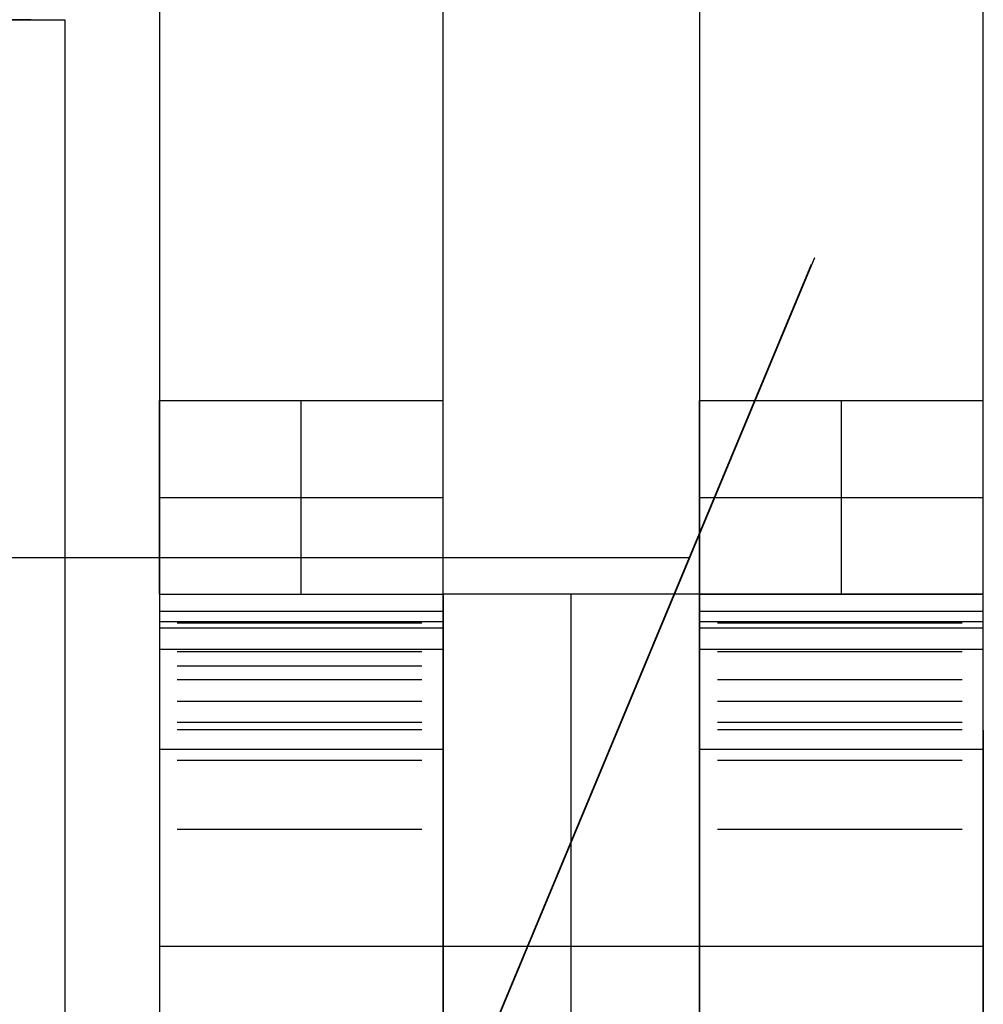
# Model space of a CAD drawing. Header units: millimetres. Extents: x -88 to 88, y -12 to 103.
# Tile 24 of 256: x -62.8 to -60.99, y 4.47 to 6.32. Entities that reach past the tile are written whole.
import ezdxf

# ---------------------------------------------------------------- set-up
doc = ezdxf.new("R2010")
doc.units = ezdxf.units.MM
doc.layers.add('Default', color=7, linetype='Continuous', true_color=0x000000)
doc.layers.add('TOP', color=7, linetype='Continuous', true_color=0xc80000)

msp = doc.modelspace()

# ---------------------------------------------------------------- linework, layer by layer
at = {"layer": 'Default', "color": 254, "true_color": 0xcad1ee, "extrusion": (1, 0, 0)}
for points in [[(11.6783, 0.2116), (5.1033, -2.9631)], [(5.1033, -2.9631), (11.6783, 0.2116)], [(5.1033, -2.9631), (11.6783, 0.2116)], [(11.6783, 0.2116), (5.1033, -2.9631)], [(5.1033, -2.9631), (11.6783, 0.2116)], [(5.1033, -2.9631), (11.6783, 0.2116)], [(4.7957, -2.7229), (11.5261, 0.5268)], [(4.7957, -2.7229), (11.5261, 0.5268)], [(11.5261, 0.5268), (4.7957, -2.7229)], [(4.7957, -2.7229), (11.5261, 0.5268)], [(4.7957, -2.7229), (11.5261, 0.5268)], [(11.5261, 0.5268), (4.7957, -2.7229)], [(5.6024, -2.9), (9.2902, -2.5124)], [(5.6024, -2.9), (9.2902, -2.5124)], [(5.6024, -2.9), (9.2902, -2.5124)], [(5.6024, -2.9), (9.2902, -2.5124)], [(5.6024, -2.9), (9.2902, -2.5124)], [(5.6024, -2.9), (9.2902, -2.5124)], [(6.3184, 6.9854), (6.3184, 7.927)], [(3.0164, 7.1874), (6.3184, 6.9854)], [(5.238, -4.0825), (4.2102, -4.1454)], [(5.238, -3.4717), (5.238, -4.0825)], [(5.238, -3.4717), (5.135, -3.4441)], [(5.238, -2.9383), (5.238, -2.9)], [(5.1743, -2.945), (5.238, -2.9383)], [(5.238, -3.9689), (5.238, -3.5386)], [(5.238, -3.9689), (4.7283, -3.6064)], [(5.1299, -3.4634), (5.238, -3.5386)], [(5.238, -3.9689), (4.7283, -3.6064)], [(5.1299, -3.4634), (5.238, -3.5386)], [(5.135, -3.4441), (5.238, -3.4717)], [(5.1743, -2.945), (5.238, -2.9383)], [(5.238, -2.9383), (5.238, -2.9)], [(5.238, -3.5386), (5.238, -3.9689)], [(4.7283, -3.6064), (5.238, -3.9689)], [(5.238, -3.5386), (5.1299, -3.4634)], [(5.238, -3.8586), (5.238, -3.4717)], [(5.238, -3.4717), (5.135, -3.4441)], [(5.238, -2.9383), (5.238, -2.9)], [(5.1743, -2.945), (5.238, -2.9383)], [(3.9153, -4.1634), (5.238, -4.0825)], [(5.238, -4.0825), (5.238, -3.8586)], [(5.238, -3.4717), (5.238, -3.8586)], [(5.238, -3.4717), (5.135, -3.4441)], [(5.238, -2.9383), (5.238, -2.9)], [(5.1743, -2.945), (5.238, -2.9383)], [(5.238, -3.9689), (5.238, -3.5386)], [(5.238, -3.9689), (4.7283, -3.6064)], [(5.1299, -3.4634), (5.238, -3.5386)], [(5.238, -3.9689), (4.7283, -3.6064)], [(5.1299, -3.4634), (5.238, -3.5386)], [(5.135, -3.4441), (5.238, -3.4717)], [(5.238, -2.9383), (5.238, -2.9)], [(5.1743, -2.945), (5.238, -2.9383)], [(5.238, -3.5386), (5.238, -3.9689)], [(4.7283, -3.6064), (5.238, -3.9689)], [(5.238, -3.5386), (5.1299, -3.4634)], [(4.2102, -4.1454), (5.238, -4.0825)], [(5.238, -4.0825), (5.238, -3.4717)], [(5.238, -3.4717), (5.135, -3.4441)], [(5.238, -2.9383), (5.238, -2.9)], [(5.1743, -2.945), (5.238, -2.9383)], [(5.1033, -2.9631), (5.1109, -2.9601), (5.1186, -2.9573), (5.1264, -2.9548), (5.1342, -2.9525), (5.1421, -2.9505), (5.1501, -2.9487), (5.1581, -2.9472), (5.1662, -2.946), (5.1743, -2.945)], [(5.1033, -2.9631), (5.1109, -2.9601), (5.1186, -2.9573), (5.1264, -2.9548), (5.1342, -2.9525), (5.1421, -2.9505), (5.1501, -2.9487), (5.1581, -2.9472), (5.1662, -2.946), (5.1743, -2.945)], [(4.9969, -3.0144), (4.9907, -3.0216), (4.9847, -3.029), (4.9789, -3.0366), (4.9735, -3.0444), (4.9683, -3.0523), (4.9634, -3.0605), (4.9588, -3.0688), (4.9544, -3.0772), (4.9504, -3.0858), (4.9467, -3.0946), (4.9432, -3.1034), (4.9401, -3.1124), (4.9373, -3.1215), (4.9348, -3.1306), (4.9326, -3.1399), (4.9308, -3.1492), (4.9292, -3.1586), (4.928, -3.168), (4.9271, -3.1775), (4.9266, -3.187), (4.9264, -3.1965), (4.9265, -3.206), (4.9269, -3.2155), (4.9277, -3.2249), (4.9288, -3.2344), (4.9302, -3.2438), (4.9319, -3.2531), (4.934, -3.2624), (4.9364, -3.2716), (4.9391, -3.2807), (4.9421, -3.2897), (4.9454, -3.2986), (4.949, -3.3074), (4.953, -3.316), (4.9572, -3.3246), (4.9617, -3.3329), (4.9665, -3.3411), (4.9716, -3.3491), (4.977, -3.357), (4.9826, -3.3646), (4.9885, -3.3721), (4.9946, -3.3793), (5.001, -3.3864), (5.0076, -3.3932), (5.0145, -3.3997), (5.0216, -3.4061), (5.0289, -3.4122), (5.0364, -3.418), (5.0441, -3.4235), (5.052, -3.4288), (5.0601, -3.4339), (5.0683, -3.4386), (5.0767, -3.443), (5.0853, -3.4472), (5.094, -3.451), (5.1028, -3.4546), (5.1117, -3.4578), (5.1207, -3.4608), (5.1299, -3.4634)], [(5.135, -3.4441), (5.1266, -3.4416), (5.1183, -3.4389), (5.11, -3.436), (5.1019, -3.4327), (5.0939, -3.4291), (5.086, -3.4253), (5.0782, -3.4212), (5.0706, -3.4169), (5.0632, -3.4122), (5.0559, -3.4074), (5.0488, -3.4022), (5.0418, -3.3969), (5.0351, -3.3913), (5.0285, -3.3855), (5.0222, -3.3794), (5.016, -3.3731), (5.0101, -3.3667), (5.0044, -3.36), (4.999, -3.3531), (4.9938, -3.3461), (4.9888, -3.3389), (4.9841, -3.3315), (4.9796, -3.3239), (4.9754, -3.3162), (4.9715, -3.3084), (4.9678, -3.3004), (4.9644, -3.2923), (4.9613, -3.2841), (4.9585, -3.2758), (4.956, -3.2674), (4.9537, -3.259), (4.9518, -3.2504), (4.9501, -3.2418), (4.9488, -3.2331), (4.9477, -3.2244), (4.947, -3.2157), (4.9465, -3.2069), (4.9464, -3.1982)], [(5.1299, -3.4634), (5.1207, -3.4608), (5.1117, -3.4578), (5.1028, -3.4546), (5.094, -3.451), (5.0853, -3.4472), (5.0767, -3.443), (5.0683, -3.4386), (5.0601, -3.4339), (5.052, -3.4288), (5.0441, -3.4235), (5.0364, -3.418), (5.0289, -3.4122), (5.0216, -3.4061), (5.0145, -3.3997), (5.0076, -3.3932), (5.001, -3.3864), (4.9946, -3.3793), (4.9885, -3.3721), (4.9826, -3.3646), (4.977, -3.357), (4.9716, -3.3491), (4.9665, -3.3411), (4.9617, -3.3329), (4.9572, -3.3246), (4.953, -3.316), (4.949, -3.3074), (4.9454, -3.2986), (4.9421, -3.2897), (4.9391, -3.2807), (4.9364, -3.2716), (4.934, -3.2624), (4.9319, -3.2531), (4.9302, -3.2438), (4.9288, -3.2344), (4.9277, -3.2249), (4.9269, -3.2155), (4.9265, -3.206), (4.9264, -3.1965), (4.9266, -3.187), (4.9271, -3.1775), (4.928, -3.168), (4.9292, -3.1586), (4.9308, -3.1492), (4.9326, -3.1399), (4.9348, -3.1306), (4.9373, -3.1215), (4.9401, -3.1124), (4.9432, -3.1034), (4.9467, -3.0946), (4.9504, -3.0858), (4.9544, -3.0772), (4.9588, -3.0688), (4.9634, -3.0605), (4.9683, -3.0523), (4.9735, -3.0444), (4.9789, -3.0366), (4.9847, -3.029), (4.9907, -3.0216), (4.9969, -3.0144)], [(4.9969, -3.0144), (4.9907, -3.0216), (4.9847, -3.029), (4.9789, -3.0366), (4.9735, -3.0444), (4.9683, -3.0523), (4.9634, -3.0605), (4.9588, -3.0688), (4.9544, -3.0772), (4.9504, -3.0858), (4.9467, -3.0946), (4.9432, -3.1034), (4.9401, -3.1124), (4.9373, -3.1215), (4.9348, -3.1306), (4.9326, -3.1399), (4.9308, -3.1492), (4.9292, -3.1586), (4.928, -3.168), (4.9271, -3.1775), (4.9266, -3.187), (4.9264, -3.1965), (4.9265, -3.206), (4.9269, -3.2155), (4.9277, -3.2249), (4.9288, -3.2344), (4.9302, -3.2438), (4.9319, -3.2531), (4.934, -3.2624), (4.9364, -3.2716), (4.9391, -3.2807), (4.9421, -3.2897), (4.9454, -3.2986), (4.949, -3.3074), (4.953, -3.316), (4.9572, -3.3246), (4.9617, -3.3329), (4.9665, -3.3411), (4.9716, -3.3491), (4.977, -3.357), (4.9826, -3.3646), (4.9885, -3.3721), (4.9946, -3.3793), (5.001, -3.3864), (5.0076, -3.3932), (5.0145, -3.3997), (5.0216, -3.4061), (5.0289, -3.4122), (5.0364, -3.418), (5.0441, -3.4235), (5.052, -3.4288), (5.0601, -3.4339), (5.0683, -3.4386), (5.0767, -3.443), (5.0853, -3.4472), (5.094, -3.451), (5.1028, -3.4546), (5.1117, -3.4578), (5.1207, -3.4608), (5.1299, -3.4634)], [(5.135, -3.4441), (5.1266, -3.4416), (5.1183, -3.4389), (5.11, -3.436), (5.1019, -3.4327), (5.0939, -3.4291), (5.086, -3.4253), (5.0782, -3.4212), (5.0706, -3.4169), (5.0632, -3.4122), (5.0559, -3.4074), (5.0488, -3.4022), (5.0418, -3.3969), (5.0351, -3.3913), (5.0285, -3.3855), (5.0222, -3.3794), (5.016, -3.3731), (5.0101, -3.3667), (5.0044, -3.36), (4.999, -3.3531), (4.9938, -3.3461), (4.9888, -3.3389), (4.9841, -3.3315), (4.9796, -3.3239), (4.9754, -3.3162), (4.9715, -3.3084), (4.9678, -3.3004), (4.9644, -3.2923), (4.9613, -3.2841), (4.9585, -3.2758), (4.956, -3.2674), (4.9537, -3.259), (4.9518, -3.2504), (4.9501, -3.2418), (4.9488, -3.2331), (4.9477, -3.2244), (4.947, -3.2157), (4.9465, -3.2069), (4.9464, -3.1982)], [(5.1033, -2.9631), (5.0775, -2.9755)], [(5.1033, -2.9631), (5.0775, -2.9755)], [(5.1033, -2.9631), (5.0775, -2.9755)], [(5.1033, -2.9631), (5.0775, -2.9755)], [(5.0775, -2.9755), (4.9969, -3.0144)], [(4.9969, -3.0144), (5.0775, -2.9755)], [(4.9464, -3.1982), (4.9465, -3.1894), (4.947, -3.1807), (4.9477, -3.172), (4.9488, -3.1633), (4.9501, -3.1547), (4.9518, -3.1461), (4.9537, -3.1376), (4.9559, -3.1291), (4.9584, -3.1207), (4.9612, -3.1124), (4.9643, -3.1043), (4.9677, -3.0962), (4.9713, -3.0882), (4.9752, -3.0804), (4.9794, -3.0727), (4.9838, -3.0652), (4.9885, -3.0578), (4.9935, -3.0506), (4.9987, -3.0436), (5.0041, -3.0367), (5.0098, -3.0301), (5.0156, -3.0236), (5.0217, -3.0173), (5.0281, -3.0113), (5.0346, -3.0055), (5.0413, -2.9999), (5.0482, -2.9945), (5.0553, -2.9894), (5.0625, -2.9845), (5.07, -2.9799), (5.0775, -2.9755)], [(5.0775, -2.9755), (4.9969, -3.0144)], [(5.0775, -2.9755), (4.9969, -3.0144)], [(4.9969, -3.0144), (5.0775, -2.9755)], [(4.9464, -3.1982), (4.9465, -3.1894), (4.947, -3.1807), (4.9477, -3.172), (4.9488, -3.1633), (4.9501, -3.1547), (4.9518, -3.1461), (4.9537, -3.1376), (4.9559, -3.1291), (4.9584, -3.1207), (4.9612, -3.1124), (4.9643, -3.1043), (4.9677, -3.0962), (4.9713, -3.0882), (4.9752, -3.0804), (4.9794, -3.0727), (4.9838, -3.0652), (4.9885, -3.0578), (4.9935, -3.0506), (4.9987, -3.0436), (5.0041, -3.0367), (5.0098, -3.0301), (5.0156, -3.0236), (5.0217, -3.0173), (5.0281, -3.0113), (5.0346, -3.0055), (5.0413, -2.9999), (5.0482, -2.9945), (5.0553, -2.9894), (5.0625, -2.9845), (5.07, -2.9799), (5.0775, -2.9755)], [(5.0775, -2.9755), (4.9969, -3.0144)], [(4.7283, -3.6064), (4.7183, -3.5943), (4.7086, -3.5821), (4.6992, -3.5696), (4.6902, -3.557), (4.6815, -3.5442), (4.6731, -3.5312), (4.665, -3.5181), (4.6573, -3.5048), (4.6499, -3.4914), (4.6429, -3.4778), (4.6362, -3.464), (4.6298, -3.4502), (4.6237, -3.4362), (4.6181, -3.4221), (4.6127, -3.4079), (4.6077, -3.3935), (4.6031, -3.3791), (4.5988, -3.3646), (4.5949, -3.3499), (4.5914, -3.3352), (4.5882, -3.3203), (4.5855, -3.3054), (4.5831, -3.2904), (4.581, -3.2752), (4.5794, -3.2599), (4.5781, -3.2444), (4.5772, -3.2287), (4.5767, -3.2129), (4.5765, -3.1972), (4.5767, -3.1815), (4.5773, -3.166), (4.5782, -3.1507), (4.5794, -3.1356), (4.5811, -3.1205), (4.5831, -3.1055), (4.5855, -3.0905), (4.5883, -3.0756), (4.5915, -3.0608), (4.595, -3.046), (4.599, -3.0312), (4.6033, -3.0165), (4.608, -3.0019), (4.6131, -2.9873), (4.6185, -2.9727), (4.6245, -2.9581), (4.6308, -2.9434), (4.6375, -2.9289), (4.6442, -2.9151), (4.6511, -2.9018), (4.6584, -2.8886), (4.6659, -2.8756), (4.6739, -2.8628), (4.6821, -2.8502), (4.6908, -2.8377), (4.6997, -2.8254), (4.709, -2.8133), (4.7186, -2.8014), (4.7286, -2.7897), (4.7389, -2.7781), (4.7496, -2.7667), (4.7606, -2.7555), (4.7719, -2.7445), (4.7836, -2.7336), (4.7957, -2.7229)], [(4.7957, -2.7229), (4.7796, -2.7371), (4.7641, -2.7518), (4.749, -2.7671), (4.7345, -2.7828), (4.7205, -2.799), (4.7071, -2.8157), (4.6943, -2.8329), (4.6821, -2.8505), (4.6705, -2.8685), (4.6595, -2.8868), (4.6491, -2.9056), (4.6394, -2.9247), (4.6304, -2.9441), (4.622, -2.9638), (4.6143, -2.9838), (4.6073, -3.004), (4.601, -3.0245), (4.5954, -3.0451), (4.5905, -3.066), (4.5863, -3.087), (4.5829, -3.1081), (4.5802, -3.1293), (4.5782, -3.1507), (4.5769, -3.172), (4.5764, -3.1934), (4.5766, -3.2149), (4.5775, -3.2363), (4.5792, -3.2576), (4.5816, -3.2789), (4.5847, -3.3001), (4.5886, -3.3211), (4.5932, -3.342), (4.5985, -3.3628), (4.6044, -3.3833), (4.6111, -3.4037), (4.6185, -3.4238), (4.6266, -3.4436), (4.6354, -3.4631), (4.6448, -3.4824), (4.6548, -3.5013), (4.6656, -3.5198), (4.6769, -3.538), (4.6889, -3.5557), (4.7014, -3.5731), (4.7146, -3.59), (4.7283, -3.6064)], [(4.7283, -3.6064), (4.7146, -3.59), (4.7014, -3.5731), (4.6889, -3.5557), (4.6769, -3.538), (4.6656, -3.5198), (4.6548, -3.5013), (4.6448, -3.4824), (4.6354, -3.4631), (4.6266, -3.4436), (4.6185, -3.4238), (4.6111, -3.4037), (4.6044, -3.3833), (4.5985, -3.3628), (4.5932, -3.342), (4.5886, -3.3211), (4.5847, -3.3001), (4.5816, -3.2789), (4.5792, -3.2576), (4.5775, -3.2363), (4.5766, -3.2149), (4.5764, -3.1934), (4.5769, -3.172), (4.5782, -3.1507), (4.5802, -3.1293), (4.5829, -3.1081), (4.5863, -3.087), (4.5905, -3.066), (4.5954, -3.0451), (4.601, -3.0245), (4.6073, -3.004), (4.6143, -2.9838), (4.622, -2.9638), (4.6304, -2.9441), (4.6394, -2.9247), (4.6491, -2.9056), (4.6595, -2.8868), (4.6705, -2.8685), (4.6821, -2.8505), (4.6943, -2.8329), (4.7071, -2.8157), (4.7205, -2.799), (4.7345, -2.7828), (4.749, -2.7671), (4.7641, -2.7518), (4.7796, -2.7371), (4.7957, -2.7229)], [(4.7957, -2.7229), (4.7796, -2.7371), (4.7641, -2.7518), (4.749, -2.7671), (4.7345, -2.7828), (4.7205, -2.799), (4.7071, -2.8157), (4.6943, -2.8329), (4.6821, -2.8505), (4.6705, -2.8685), (4.6595, -2.8868), (4.6491, -2.9056), (4.6394, -2.9247), (4.6304, -2.9441), (4.622, -2.9638), (4.6143, -2.9838), (4.6073, -3.004), (4.601, -3.0245), (4.5954, -3.0451), (4.5905, -3.066), (4.5863, -3.087), (4.5829, -3.1081), (4.5802, -3.1293), (4.5782, -3.1507), (4.5769, -3.172), (4.5764, -3.1934), (4.5766, -3.2149), (4.5775, -3.2363), (4.5792, -3.2576), (4.5816, -3.2789), (4.5847, -3.3001), (4.5886, -3.3211), (4.5932, -3.342), (4.5985, -3.3628), (4.6044, -3.3833), (4.6111, -3.4037), (4.6185, -3.4238), (4.6266, -3.4436), (4.6354, -3.4631), (4.6448, -3.4824), (4.6548, -3.5013), (4.6656, -3.5198), (4.6769, -3.538), (4.6889, -3.5557), (4.7014, -3.5731), (4.7146, -3.59), (4.7283, -3.6064)], [(4.7283, -3.6064), (4.718, -3.594), (4.7081, -3.5815), (4.6986, -3.5689), (4.6894, -3.5562), (4.6806, -3.5433), (4.6721, -3.5303), (4.6641, -3.5172), (4.6563, -3.5039), (4.649, -3.4906), (4.642, -3.4771), (4.6354, -3.4635), (4.6291, -3.4497), (4.6232, -3.4359), (4.6177, -3.4219), (4.6125, -3.4078), (4.6077, -3.3935), (4.6031, -3.3788), (4.5988, -3.3636), (4.5947, -3.348), (4.5911, -3.3327), (4.5879, -3.3175), (4.5851, -3.3023), (4.5827, -3.2871), (4.5806, -3.2719), (4.579, -3.2567), (4.5777, -3.2415), (4.5768, -3.2264), (4.5763, -3.2112), (4.5762, -3.1961), (4.5765, -3.1809), (4.5771, -3.1658), (4.5782, -3.1507), (4.5796, -3.1354), (4.5814, -3.12), (4.5836, -3.1045), (4.5861, -3.0889), (4.5891, -3.0734), (4.5923, -3.058), (4.5959, -3.0429), (4.5999, -3.028), (4.6042, -3.0133), (4.6088, -2.9988), (4.6139, -2.9845), (4.6192, -2.9703), (4.6249, -2.9563), (4.631, -2.9424), (4.6374, -2.9287), (4.6442, -2.9151), (4.6513, -2.9017), (4.6588, -2.8884), (4.6665, -2.8753), (4.6746, -2.8624), (4.683, -2.8497), (4.6917, -2.8372), (4.7008, -2.8248), (4.7101, -2.8126), (4.7197, -2.8007), (4.7297, -2.7889), (4.7399, -2.7774), (4.7505, -2.766), (4.7613, -2.7549), (4.7725, -2.744), (4.7839, -2.7334), (4.7957, -2.7229)], [(4.6674, 7.0864), (4.6674, 7.927)]]:
    msp.add_lwpolyline(points, dxfattribs=at)
at = {"layer": 'Default', "color": 254, "true_color": 0xcad1ee}
for points in [[(-62.5369, 9.2902), (-62.5369, 4.2102)], [(-62.0035, 4.2102), (-62.0035, 9.2902)], [(-61.5209, 9.2902), (-61.5209, 4.2102)], [(-60.9875, 4.2102), (-60.9875, 9.2902)], [(-63.8577, 6.3184), (-62.7147, 6.3184)], [(-62.7782, 6.3184), (-63.8577, 6.3184)], [(-62.7147, 6.3184), (-62.7147, 3.0164)], [(-62.7147, 6.3184), (-62.7147, 3.0164)], [(-62.5369, 5.238), (-62.5369, 5.6024)], [(-62.5369, 5.6024), (-62.0035, 5.6024)], [(-62.2702, 5.238), (-62.2702, 5.6024)], [(-62.0035, 5.238), (-62.0035, 5.6024)], [(-61.5209, 5.238), (-61.5209, 5.6024)], [(-61.5209, 5.6024), (-60.9875, 5.6024)], [(-61.2542, 5.238), (-61.2542, 5.6024)], [(-60.9875, 5.238), (-60.9875, 5.6024)], [(-62.5369, 5.4202), (-62.0035, 5.4202)], [(-61.5209, 5.4202), (-60.9875, 5.4202)], [(-62.5369, 5.238), (-62.5035, 5.238)], [(-62.5369, 5.238), (-62.0035, 5.238)], [(-62.5035, 5.238), (-62.0435, 5.238)], [(-62.0435, 5.238), (-62.0035, 5.238)], [(-61.5209, 5.238), (-62.0035, 5.238)], [(-62.0035, 5.238), (-62.0035, 4.2102)], [(-61.7622, 3.6768), (-61.7622, 5.238)], [(-60.9875, 5.238), (-61.5209, 5.238)], [(-61.5209, 4.2102), (-61.5209, 5.238)], [(-60.9875, 5.238), (-61.5209, 5.238)], [(-60.9875, 5.238), (-61.5209, 5.238)], [(-61.5209, 5.238), (-61.4875, 5.238)], [(-61.5209, 5.238), (-60.9875, 5.238)], [(-61.4875, 5.238), (-61.0275, 5.238)], [(-61.0275, 5.238), (-60.9875, 5.238)], [(-62.5369, 5.2062), (-62.0035, 5.2062)], [(-61.5209, 5.2062), (-60.9875, 5.2062)], [(-62.0035, 5.1865), (-62.5369, 5.1865)], [(-62.0435, 5.184), (-62.5035, 5.184)], [(-60.9875, 5.1865), (-61.5209, 5.1865)], [(-61.0275, 5.184), (-61.4875, 5.184)], [(-62.0035, 5.1743), (-62.5369, 5.1743)], [(-60.9875, 5.1743), (-61.5209, 5.1743)], [(-62.5369, 5.135), (-62.0035, 5.135)], [(-62.0435, 5.1299), (-62.5035, 5.1299)], [(-61.5209, 5.135), (-60.9875, 5.135)], [(-61.0275, 5.1299), (-61.4875, 5.1299)], [(-62.5035, 5.1033), (-62.0435, 5.1033)], [(-62.0435, 5.0775), (-62.5035, 5.0775)], [(-61.0275, 5.0775), (-61.4875, 5.0775)], [(-62.5035, 5.0372), (-62.0435, 5.0372)], [(-61.4875, 5.0372), (-61.0275, 5.0372)], [(-62.5369, 4.9826), (-62.5369, 4.2102)], [(-62.0435, 4.9969), (-62.5035, 4.9969)], [(-62.0435, 4.9832), (-62.5035, 4.9832)], [(-61.0275, 4.9969), (-61.4875, 4.9969)], [(-61.0275, 4.9832), (-61.4875, 4.9832)], [(-60.9875, 4.9825), (-60.9875, 4.2102)], [(-62.0035, 4.9464), (-62.5369, 4.9464)], [(-62.0035, 4.9464), (-62.5369, 4.9464)], [(-62.0035, 4.9467), (-62.0035, 4.2102)], [(-61.5209, 4.9467), (-61.5209, 4.2102)], [(-60.9875, 4.9464), (-61.5209, 4.9464)], [(-60.9875, 4.9464), (-61.5209, 4.9464)], [(-62.5035, 4.9264), (-62.0435, 4.9264)], [(-61.4875, 4.9264), (-61.0275, 4.9264)], [(-62.0435, 4.7957), (-62.5035, 4.7957)], [(-61.0275, 4.7957), (-61.4875, 4.7957)], [(-62.5369, 4.5767), (-60.9875, 4.5767)], [(-62.5035, 4.5764), (-62.0435, 4.5764)], [(-61.4875, 4.5764), (-61.0275, 4.5764)]]:
    msp.add_lwpolyline(points, dxfattribs=at)
at = {"layer": 'Default', "color": 254, "true_color": 0xcad1ee, "extrusion": (-1.82932e-10, 1, -7.31882e-20)}
msp.add_lwpolyline([(60.9875, -4.0825), (62.5369, -4.0825)], dxfattribs=at)
at = {"layer": 'Default', "color": 254, "true_color": 0xcad1ee, "extrusion": (6.18894e-10, 1, 1.62732e-18)}
msp.add_lwpolyline([(62.0035, -3.4717), (62.5369, -3.4717)], dxfattribs=at)
at = {"layer": 'Default', "color": 254, "true_color": 0xcad1ee, "extrusion": (0, 1, 0)}
for points in [[(62.0035, -2.9383), (62.5369, -2.9383)], [(62.0035, -2.9), (62.5369, -2.9)]]:
    msp.add_lwpolyline(points, dxfattribs=at)
at = {"layer": 'Default', "color": 254, "true_color": 0xcad1ee, "extrusion": (1.54379e-09, 1, -3.87058e-18)}
msp.add_lwpolyline([(62.0435, -3.9689), (62.5035, -3.9689)], dxfattribs=at)
at = {"layer": 'Default', "color": 254, "true_color": 0xcad1ee, "extrusion": (1.54376e-09, 1, -3.87048e-18)}
msp.add_lwpolyline([(61.0275, -3.9689), (61.4875, -3.9689)], dxfattribs=at)
at = {"layer": 'Default', "color": 254, "true_color": 0xcad1ee, "extrusion": (1, 8.07555e-14, -7.27126e-14)}
msp.add_lwpolyline([(5.1743, -2.945), (5.1655, -2.9461), (5.1567, -2.9475), (5.148, -2.9492), (5.1393, -2.9512), (5.1308, -2.9535), (5.1223, -2.9561), (5.1139, -2.959), (5.1056, -2.9621), (5.0974, -2.9656), (5.0893, -2.9694), (5.0814, -2.9734), (5.0737, -2.9777), (5.066, -2.9823), (5.0586, -2.9871), (5.0513, -2.9922), (5.0442, -2.9976), (5.0373, -3.0032), (5.0306, -3.009), (5.0241, -3.015), (5.0178, -3.0213), (5.0118, -3.0278), (5.0059, -3.0345), (5.0003, -3.0414), (4.995, -3.0485), (4.9899, -3.0558), (4.985, -3.0633), (4.9805, -3.0709), (4.9762, -3.0787), (4.9721, -3.0866), (4.9684, -3.0946), (4.9649, -3.1028), (4.9617, -3.1111), (4.9588, -3.1195), (4.9562, -3.128), (4.9539, -3.1366), (4.9519, -3.1452), (4.9502, -3.154), (4.9488, -3.1627), (4.9478, -3.1716), (4.947, -3.1804), (4.9465, -3.1893), (4.9464, -3.1982)], dxfattribs=at)
at = {"layer": 'Default', "color": 254, "true_color": 0xcad1ee, "extrusion": (1, 1.08667e-13, -4.17135e-14)}
msp.add_lwpolyline([(4.9464, -3.1982), (4.9465, -3.1893), (4.947, -3.1804), (4.9478, -3.1716), (4.9488, -3.1627), (4.9502, -3.154), (4.9519, -3.1452), (4.9539, -3.1366), (4.9562, -3.128), (4.9588, -3.1195), (4.9617, -3.1111), (4.9649, -3.1028), (4.9684, -3.0946), (4.9721, -3.0866), (4.9762, -3.0787), (4.9805, -3.0709), (4.985, -3.0633), (4.9899, -3.0558), (4.995, -3.0485), (5.0003, -3.0414), (5.0059, -3.0345), (5.0118, -3.0278), (5.0178, -3.0213), (5.0241, -3.015), (5.0306, -3.009), (5.0373, -3.0032), (5.0442, -2.9976), (5.0513, -2.9922), (5.0586, -2.9871), (5.066, -2.9823), (5.0737, -2.9777), (5.0814, -2.9734), (5.0893, -2.9694), (5.0974, -2.9656), (5.1056, -2.9621), (5.1139, -2.959), (5.1223, -2.9561), (5.1308, -2.9535), (5.1393, -2.9512), (5.148, -2.9492), (5.1567, -2.9475), (5.1655, -2.9461), (5.1743, -2.945)], dxfattribs=at)
at = {"layer": 'Default', "color": 254, "true_color": 0xcad1ee, "extrusion": (1, 5.28438e-14, -1.03712e-13)}
msp.add_lwpolyline([(5.1743, -2.945), (5.1655, -2.9461), (5.1567, -2.9475), (5.148, -2.9492), (5.1393, -2.9512), (5.1308, -2.9535), (5.1223, -2.9561), (5.1139, -2.959), (5.1056, -2.9621), (5.0974, -2.9656), (5.0893, -2.9694), (5.0814, -2.9734), (5.0737, -2.9777), (5.066, -2.9823), (5.0586, -2.9871), (5.0513, -2.9922), (5.0442, -2.9976), (5.0373, -3.0032), (5.0306, -3.009), (5.0241, -3.015), (5.0178, -3.0213), (5.0118, -3.0278), (5.0059, -3.0345), (5.0003, -3.0414), (4.995, -3.0485), (4.9899, -3.0558), (4.985, -3.0633), (4.9805, -3.0709), (4.9762, -3.0787), (4.9721, -3.0866), (4.9684, -3.0946), (4.9649, -3.1028), (4.9617, -3.1111), (4.9588, -3.1195), (4.9562, -3.128), (4.9539, -3.1366), (4.9519, -3.1452), (4.9502, -3.154), (4.9488, -3.1627), (4.9478, -3.1716), (4.947, -3.1804), (4.9465, -3.1893), (4.9464, -3.1982)], dxfattribs=at)
at = {"layer": 'Default', "color": 254, "true_color": 0xcad1ee, "extrusion": (1, 5.58235e-14, 6.19983e-14)}
msp.add_lwpolyline([(4.9464, -3.1982), (4.9465, -3.1893), (4.947, -3.1804), (4.9478, -3.1716), (4.9488, -3.1627), (4.9502, -3.154), (4.9519, -3.1452), (4.9539, -3.1366), (4.9562, -3.128), (4.9588, -3.1195), (4.9617, -3.1111), (4.9649, -3.1028), (4.9684, -3.0946), (4.9721, -3.0866), (4.9762, -3.0787), (4.9805, -3.0709), (4.985, -3.0633), (4.9899, -3.0558), (4.995, -3.0485), (5.0003, -3.0414), (5.0059, -3.0345), (5.0118, -3.0278), (5.0178, -3.0213), (5.0241, -3.015), (5.0306, -3.009), (5.0373, -3.0032), (5.0442, -2.9976), (5.0513, -2.9922), (5.0586, -2.9871), (5.066, -2.9823), (5.0737, -2.9777), (5.0814, -2.9734), (5.0893, -2.9694), (5.0974, -2.9656), (5.1056, -2.9621), (5.1139, -2.959), (5.1223, -2.9561), (5.1308, -2.9535), (5.1393, -2.9512), (5.148, -2.9492), (5.1567, -2.9475), (5.1655, -2.9461), (5.1743, -2.945)], dxfattribs=at)
at = {"layer": 'Default', "color": 254, "true_color": 0xcad1ee, "extrusion": (1, -1.17115e-14, -9.56757e-14)}
msp.add_lwpolyline([(4.9464, -3.1982), (4.9465, -3.2069), (4.947, -3.2157), (4.9477, -3.2244), (4.9488, -3.2331), (4.9501, -3.2418), (4.9518, -3.2504), (4.9537, -3.259), (4.956, -3.2674), (4.9585, -3.2758), (4.9613, -3.2841), (4.9644, -3.2923), (4.9678, -3.3004), (4.9715, -3.3084), (4.9754, -3.3162), (4.9796, -3.3239), (4.9841, -3.3315), (4.9888, -3.3389), (4.9938, -3.3461), (4.999, -3.3531), (5.0044, -3.36), (5.0101, -3.3667), (5.016, -3.3731), (5.0222, -3.3794), (5.0285, -3.3855), (5.0351, -3.3913), (5.0418, -3.3969), (5.0488, -3.4022), (5.0559, -3.4074), (5.0632, -3.4122), (5.0706, -3.4169), (5.0782, -3.4212), (5.086, -3.4253), (5.0939, -3.4291), (5.1019, -3.4327), (5.11, -3.436), (5.1183, -3.4389), (5.1266, -3.4416), (5.135, -3.4441)], dxfattribs=at)
at = {"layer": 'Default', "color": 254, "true_color": 0xcad1ee, "extrusion": (1, -5.19641e-14, -1.53925e-14)}
msp.add_lwpolyline([(4.9969, -3.0144), (4.9911, -3.0212), (4.9856, -3.0282), (4.9802, -3.0353), (4.9751, -3.0425), (4.9703, -3.0499), (4.9657, -3.0574), (4.9613, -3.065), (4.9572, -3.0728), (4.9533, -3.0806), (4.9497, -3.0885), (4.9463, -3.0965), (4.9431, -3.1046), (4.9403, -3.1128), (4.9376, -3.121), (4.9353, -3.1293), (4.9331, -3.1376), (4.9313, -3.1459), (4.9297, -3.1543), (4.9285, -3.1627), (4.9275, -3.1712), (4.9268, -3.1797), (4.9263, -3.1883), (4.9262, -3.1969), (4.9263, -3.2055), (4.9265, -3.2099), (4.9268, -3.2143), (4.9275, -3.2232), (4.9286, -3.2322), (4.9299, -3.2413), (4.9315, -3.2502), (4.9334, -3.2591), (4.9354, -3.2678), (4.9377, -3.2761), (4.9401, -3.2843), (4.9429, -3.2924), (4.9459, -3.3004), (4.9492, -3.3083), (4.9527, -3.3161), (4.9565, -3.3237), (4.9606, -3.3313), (4.9649, -3.3388), (4.9672, -3.3425), (4.9696, -3.3462), (4.9746, -3.3536), (4.98, -3.361), (4.9856, -3.3682), (4.9913, -3.3752), (4.9973, -3.3821), (5.0033, -3.3886), (5.0093, -3.3948), (5.0155, -3.4008), (5.0218, -3.4065), (5.0284, -3.412), (5.0351, -3.4173), (5.042, -3.4223), (5.049, -3.4271), (5.0563, -3.4318), (5.0637, -3.4361), (5.0713, -3.4403), (5.0792, -3.4443), (5.0871, -3.448), (5.0953, -3.4515), (5.1037, -3.4548), (5.1122, -3.4579), (5.121, -3.4607), (5.1299, -3.4634)], dxfattribs=at)
at = {"layer": 'Default', "color": 254, "true_color": 0xcad1ee, "extrusion": (1, -3.73381e-14, 3.6422e-14)}
msp.add_lwpolyline([(4.9969, -3.0144), (4.9907, -3.0216), (4.9847, -3.029), (4.9789, -3.0366), (4.9735, -3.0444), (4.9683, -3.0523), (4.9634, -3.0605), (4.9588, -3.0688), (4.9544, -3.0772), (4.9504, -3.0858), (4.9467, -3.0946), (4.9432, -3.1034), (4.9401, -3.1124), (4.9373, -3.1215), (4.9348, -3.1306), (4.9326, -3.1399), (4.9308, -3.1492), (4.9292, -3.1586), (4.928, -3.168), (4.9271, -3.1775), (4.9266, -3.187), (4.9264, -3.1965), (4.9265, -3.206), (4.9269, -3.2155), (4.9277, -3.2249), (4.9288, -3.2344), (4.9302, -3.2438), (4.9319, -3.2531), (4.934, -3.2624), (4.9364, -3.2716), (4.9391, -3.2807), (4.9421, -3.2897), (4.9454, -3.2986), (4.949, -3.3074), (4.953, -3.316), (4.9572, -3.3246), (4.9617, -3.3329), (4.9665, -3.3411), (4.9716, -3.3491), (4.977, -3.357), (4.9826, -3.3646), (4.9885, -3.3721), (4.9946, -3.3793), (5.001, -3.3864), (5.0076, -3.3932), (5.0145, -3.3997), (5.0216, -3.4061), (5.0289, -3.4122), (5.0364, -3.418), (5.0441, -3.4235), (5.052, -3.4288), (5.0601, -3.4339), (5.0683, -3.4386), (5.0767, -3.443), (5.0853, -3.4472), (5.094, -3.451), (5.1028, -3.4546), (5.1117, -3.4578), (5.1207, -3.4608), (5.1299, -3.4634)], dxfattribs=at)
at = {"layer": 'Default', "color": 254, "true_color": 0xcad1ee, "extrusion": (1, 8.62019e-15, -2.91013e-14)}
msp.add_lwpolyline([(4.9969, -3.0144), (4.9911, -3.0211), (4.9856, -3.0278), (4.9803, -3.0348), (4.9753, -3.042), (4.9705, -3.0493), (4.9659, -3.0567), (4.9616, -3.0643), (4.9575, -3.072), (4.9537, -3.0799), (4.9501, -3.0879), (4.9468, -3.096), (4.9437, -3.1041), (4.9408, -3.1124), (4.9383, -3.1208), (4.9359, -3.1292), (4.9339, -3.1377), (4.9321, -3.1463), (4.9305, -3.1549), (4.9293, -3.1636), (4.9283, -3.1723), (4.9275, -3.181), (4.9271, -3.1897), (4.9269, -3.1985), (4.9269, -3.2072), (4.9273, -3.216), (4.9279, -3.2247), (4.9288, -3.2334), (4.93, -3.242), (4.9315, -3.2506), (4.9333, -3.2592), (4.9353, -3.2677), (4.9377, -3.2761), (4.9403, -3.2845), (4.9432, -3.2928), (4.9464, -3.3009), (4.9498, -3.3089), (4.9536, -3.3168), (4.9575, -3.3246), (4.9617, -3.3323), (4.9662, -3.3398), (4.9709, -3.3472), (4.9758, -3.3544), (4.981, -3.3615), (4.9863, -3.3684), (4.9919, -3.3751), (4.9977, -3.3817), (5.0037, -3.3881), (5.0099, -3.3943), (5.0162, -3.4003), (5.0228, -3.4061), (5.0295, -3.4117), (5.0364, -3.4171), (5.0434, -3.4223), (5.0506, -3.4273), (5.058, -3.432), (5.0655, -3.4365), (5.0731, -3.4408), (5.0809, -3.4448), (5.0888, -3.4486), (5.0968, -3.4521), (5.1049, -3.4553), (5.1131, -3.4583), (5.1215, -3.461), (5.1299, -3.4634)], dxfattribs=at)
at = {"layer": 'Default', "color": 254, "true_color": 0xcad1ee, "extrusion": (1, 2.79118e-14, -3.63753e-14)}
msp.add_lwpolyline([(5.135, -3.4441), (5.1266, -3.4416), (5.1183, -3.4389), (5.11, -3.436), (5.1019, -3.4327), (5.0939, -3.4291), (5.086, -3.4253), (5.0782, -3.4212), (5.0706, -3.4169), (5.0632, -3.4122), (5.0559, -3.4074), (5.0488, -3.4022), (5.0418, -3.3969), (5.0351, -3.3913), (5.0285, -3.3855), (5.0222, -3.3794), (5.016, -3.3731), (5.0101, -3.3667), (5.0044, -3.36), (4.999, -3.3531), (4.9938, -3.3461), (4.9888, -3.3389), (4.9841, -3.3315), (4.9796, -3.3239), (4.9754, -3.3162), (4.9715, -3.3084), (4.9678, -3.3004), (4.9644, -3.2923), (4.9613, -3.2841), (4.9585, -3.2758), (4.956, -3.2674), (4.9537, -3.259), (4.9518, -3.2504), (4.9501, -3.2418), (4.9488, -3.2331), (4.9477, -3.2244), (4.947, -3.2157), (4.9465, -3.2069), (4.9464, -3.1982)], dxfattribs=at)
at = {"layer": 'Default', "color": 254, "true_color": 0xcad1ee, "extrusion": (1, -1.86405e-13, -2.00826e-13)}
msp.add_lwpolyline([(4.9464, -3.1982), (4.9465, -3.2069), (4.947, -3.2157), (4.9477, -3.2244), (4.9488, -3.2331), (4.9501, -3.2418), (4.9518, -3.2504), (4.9537, -3.259), (4.956, -3.2674), (4.9585, -3.2758), (4.9613, -3.2841), (4.9644, -3.2923), (4.9678, -3.3004), (4.9715, -3.3084), (4.9754, -3.3162), (4.9796, -3.3239), (4.9841, -3.3315), (4.9888, -3.3389), (4.9938, -3.3461), (4.999, -3.3531), (5.0044, -3.36), (5.0101, -3.3667), (5.016, -3.3731), (5.0222, -3.3794), (5.0285, -3.3855), (5.0351, -3.3913), (5.0418, -3.3969), (5.0488, -3.4022), (5.0559, -3.4074), (5.0632, -3.4122), (5.0706, -3.4169), (5.0782, -3.4212), (5.086, -3.4253), (5.0939, -3.4291), (5.1019, -3.4327), (5.11, -3.436), (5.1183, -3.4389), (5.1266, -3.4416), (5.135, -3.4441)], dxfattribs=at)
at = {"layer": 'Default', "color": 254, "true_color": 0xcad1ee, "extrusion": (1, 1.72404e-14, -5.82026e-14)}
for points in [[(4.9969, -3.0144), (4.9911, -3.0212), (4.9856, -3.0282), (4.9802, -3.0353), (4.9751, -3.0425), (4.9703, -3.0499), (4.9657, -3.0574), (4.9613, -3.065), (4.9572, -3.0728), (4.9533, -3.0806), (4.9497, -3.0885), (4.9463, -3.0965), (4.9431, -3.1046), (4.9403, -3.1128), (4.9376, -3.121), (4.9353, -3.1293), (4.9331, -3.1376), (4.9313, -3.1459), (4.9297, -3.1543), (4.9285, -3.1627), (4.9275, -3.1712), (4.9268, -3.1797), (4.9263, -3.1883), (4.9262, -3.1969), (4.9263, -3.2055), (4.9265, -3.2099), (4.9268, -3.2143), (4.9275, -3.2232), (4.9286, -3.2322), (4.9299, -3.2413), (4.9315, -3.2502), (4.9334, -3.2591), (4.9354, -3.2678), (4.9377, -3.2761), (4.9401, -3.2843), (4.9429, -3.2924), (4.9459, -3.3004), (4.9492, -3.3083), (4.9527, -3.3161), (4.9565, -3.3237), (4.9606, -3.3313), (4.9649, -3.3388), (4.9672, -3.3425), (4.9696, -3.3462), (4.9746, -3.3536), (4.98, -3.361), (4.9856, -3.3682), (4.9913, -3.3752), (4.9973, -3.3821), (5.0033, -3.3886), (5.0093, -3.3948), (5.0155, -3.4008), (5.0218, -3.4065), (5.0284, -3.412), (5.0351, -3.4173), (5.042, -3.4223), (5.049, -3.4271), (5.0563, -3.4318), (5.0637, -3.4361), (5.0713, -3.4403), (5.0792, -3.4443), (5.0871, -3.448), (5.0953, -3.4515), (5.1037, -3.4548), (5.1122, -3.4579), (5.121, -3.4607), (5.1299, -3.4634)], [(4.9969, -3.0144), (4.9911, -3.0211), (4.9856, -3.0278), (4.9803, -3.0348), (4.9753, -3.042), (4.9705, -3.0493), (4.9659, -3.0567), (4.9616, -3.0643), (4.9575, -3.072), (4.9537, -3.0799), (4.9501, -3.0879), (4.9468, -3.096), (4.9437, -3.1041), (4.9408, -3.1124), (4.9383, -3.1208), (4.9359, -3.1292), (4.9339, -3.1377), (4.9321, -3.1463), (4.9305, -3.1549), (4.9293, -3.1636), (4.9283, -3.1723), (4.9275, -3.181), (4.9271, -3.1897), (4.9269, -3.1985), (4.9269, -3.2072), (4.9273, -3.216), (4.9279, -3.2247), (4.9288, -3.2334), (4.93, -3.242), (4.9315, -3.2506), (4.9333, -3.2592), (4.9353, -3.2677), (4.9377, -3.2761), (4.9403, -3.2845), (4.9432, -3.2928), (4.9464, -3.3009), (4.9498, -3.3089), (4.9536, -3.3168), (4.9575, -3.3246), (4.9617, -3.3323), (4.9662, -3.3398), (4.9709, -3.3472), (4.9758, -3.3544), (4.981, -3.3615), (4.9863, -3.3684), (4.9919, -3.3751), (4.9977, -3.3817), (5.0037, -3.3881), (5.0099, -3.3943), (5.0162, -3.4003), (5.0228, -3.4061), (5.0295, -3.4117), (5.0364, -3.4171), (5.0434, -3.4223), (5.0506, -3.4273), (5.058, -3.432), (5.0655, -3.4365), (5.0731, -3.4408), (5.0809, -3.4448), (5.0888, -3.4486), (5.0968, -3.4521), (5.1049, -3.4553), (5.1131, -3.4583), (5.1215, -3.461), (5.1299, -3.4634)]]:
    msp.add_lwpolyline(points, dxfattribs=at)
at = {"layer": 'Default', "color": 254, "true_color": 0xcad1ee, "extrusion": (1, -1.67419e-13, -9.70737e-14)}
msp.add_lwpolyline([(4.9969, -3.0144), (4.9907, -3.0216), (4.9847, -3.029), (4.9789, -3.0366), (4.9735, -3.0444), (4.9683, -3.0523), (4.9634, -3.0605), (4.9588, -3.0688), (4.9544, -3.0772), (4.9504, -3.0858), (4.9467, -3.0946), (4.9432, -3.1034), (4.9401, -3.1124), (4.9373, -3.1215), (4.9348, -3.1306), (4.9326, -3.1399), (4.9308, -3.1492), (4.9292, -3.1586), (4.928, -3.168), (4.9271, -3.1775), (4.9266, -3.187), (4.9264, -3.1965), (4.9265, -3.206), (4.9269, -3.2155), (4.9277, -3.2249), (4.9288, -3.2344), (4.9302, -3.2438), (4.9319, -3.2531), (4.934, -3.2624), (4.9364, -3.2716), (4.9391, -3.2807), (4.9421, -3.2897), (4.9454, -3.2986), (4.949, -3.3074), (4.953, -3.316), (4.9572, -3.3246), (4.9617, -3.3329), (4.9665, -3.3411), (4.9716, -3.3491), (4.977, -3.357), (4.9826, -3.3646), (4.9885, -3.3721), (4.9946, -3.3793), (5.001, -3.3864), (5.0076, -3.3932), (5.0145, -3.3997), (5.0216, -3.4061), (5.0289, -3.4122), (5.0364, -3.418), (5.0441, -3.4235), (5.052, -3.4288), (5.0601, -3.4339), (5.0683, -3.4386), (5.0767, -3.443), (5.0853, -3.4472), (5.094, -3.451), (5.1028, -3.4546), (5.1117, -3.4578), (5.1207, -3.4608), (5.1299, -3.4634)], dxfattribs=at)
at = {"layer": 'Default', "color": 254, "true_color": 0xcad1ee, "extrusion": (1, 1.93503e-14, -5.75776e-14)}
msp.add_lwpolyline([(5.1299, -3.4634), (5.1207, -3.4608), (5.1117, -3.4578), (5.1028, -3.4546), (5.094, -3.451), (5.0853, -3.4472), (5.0767, -3.443), (5.0683, -3.4386), (5.0601, -3.4339), (5.052, -3.4288), (5.0441, -3.4235), (5.0364, -3.418), (5.0289, -3.4122), (5.0216, -3.4061), (5.0145, -3.3997), (5.0076, -3.3932), (5.001, -3.3864), (4.9946, -3.3793), (4.9885, -3.3721), (4.9826, -3.3646), (4.977, -3.357), (4.9716, -3.3491), (4.9665, -3.3411), (4.9617, -3.3329), (4.9572, -3.3246), (4.953, -3.316), (4.949, -3.3074), (4.9454, -3.2986), (4.9421, -3.2897), (4.9391, -3.2807), (4.9364, -3.2716), (4.934, -3.2624), (4.9319, -3.2531), (4.9302, -3.2438), (4.9288, -3.2344), (4.9277, -3.2249), (4.9269, -3.2155), (4.9265, -3.206), (4.9264, -3.1965), (4.9266, -3.187), (4.9271, -3.1775), (4.928, -3.168), (4.9292, -3.1586), (4.9308, -3.1492), (4.9326, -3.1399), (4.9348, -3.1306), (4.9373, -3.1215), (4.9401, -3.1124), (4.9432, -3.1034), (4.9467, -3.0946), (4.9504, -3.0858), (4.9544, -3.0772), (4.9588, -3.0688), (4.9634, -3.0605), (4.9683, -3.0523), (4.9735, -3.0444), (4.9789, -3.0366), (4.9847, -3.029), (4.9907, -3.0216), (4.9969, -3.0144)], dxfattribs=at)
at = {"layer": 'Default', "color": 254, "true_color": 0xcad1ee, "extrusion": (1, -3.96232e-14, -5.93004e-14)}
msp.add_lwpolyline([(5.135, -3.4441), (5.1266, -3.4416), (5.1183, -3.4389), (5.11, -3.436), (5.1019, -3.4327), (5.0939, -3.4291), (5.086, -3.4253), (5.0782, -3.4212), (5.0706, -3.4169), (5.0632, -3.4122), (5.0559, -3.4074), (5.0488, -3.4022), (5.0418, -3.3969), (5.0351, -3.3913), (5.0285, -3.3855), (5.0222, -3.3794), (5.016, -3.3731), (5.0101, -3.3667), (5.0044, -3.36), (4.999, -3.3531), (4.9938, -3.3461), (4.9888, -3.3389), (4.9841, -3.3315), (4.9796, -3.3239), (4.9754, -3.3162), (4.9715, -3.3084), (4.9678, -3.3004), (4.9644, -3.2923), (4.9613, -3.2841), (4.9585, -3.2758), (4.956, -3.2674), (4.9537, -3.259), (4.9518, -3.2504), (4.9501, -3.2418), (4.9488, -3.2331), (4.9477, -3.2244), (4.947, -3.2157), (4.9465, -3.2069), (4.9464, -3.1982)], dxfattribs=at)
at = {"layer": 'Default', "color": 254, "true_color": 0xcad1ee, "extrusion": (1, 5.00616e-09, -1.11303e-08)}
msp.add_lwpolyline([(5.0775, -2.9755), (5.0838, -2.9721), (5.0902, -2.9689), (5.0967, -2.9659), (5.1033, -2.9631)], dxfattribs=at)
at = {"layer": 'Default', "color": 254, "true_color": 0xcad1ee, "extrusion": (1, 5.8253e-09, -1.29878e-08)}
msp.add_lwpolyline([(5.1033, -2.9631), (5.0967, -2.9659), (5.0902, -2.9689), (5.0838, -2.9721), (5.0775, -2.9755)], dxfattribs=at)
at = {"layer": 'Default', "color": 254, "true_color": 0xcad1ee, "extrusion": (1, 4.99848e-09, -1.11144e-08)}
msp.add_lwpolyline([(5.0775, -2.9755), (5.0838, -2.9721), (5.0902, -2.9689), (5.0967, -2.9659), (5.1033, -2.9631)], dxfattribs=at)
at = {"layer": 'Default', "color": 254, "true_color": 0xcad1ee, "extrusion": (6.17153e-10, 1, 4.33223e-19)}
msp.add_lwpolyline([(61.4875, -2.9631), (61.0275, -2.9631)], dxfattribs=at)
at = {"layer": 'Default', "color": 254, "true_color": 0xcad1ee, "extrusion": (1, 5.82575e-09, -1.29876e-08)}
msp.add_lwpolyline([(5.1033, -2.9631), (5.0967, -2.9659), (5.0902, -2.9689), (5.0838, -2.9721), (5.0775, -2.9755)], dxfattribs=at)
at = {"layer": 'Default', "color": 254, "true_color": 0xcad1ee, "extrusion": (1, 1.21974e-15, 1.5992e-14)}
for points in [[(4.7957, -2.7229), (4.7796, -2.7371), (4.7641, -2.7518), (4.749, -2.7671), (4.7345, -2.7828), (4.7205, -2.799), (4.7071, -2.8157), (4.6943, -2.8329), (4.6821, -2.8505), (4.6705, -2.8685), (4.6595, -2.8868), (4.6491, -2.9056), (4.6394, -2.9247), (4.6304, -2.9441), (4.622, -2.9638), (4.6143, -2.9838), (4.6073, -3.004), (4.601, -3.0245), (4.5954, -3.0451), (4.5905, -3.066), (4.5863, -3.087), (4.5829, -3.1081), (4.5802, -3.1293), (4.5782, -3.1507), (4.5769, -3.172), (4.5764, -3.1934), (4.5766, -3.2149), (4.5775, -3.2363), (4.5792, -3.2576), (4.5816, -3.2789), (4.5847, -3.3001), (4.5886, -3.3211), (4.5932, -3.342), (4.5985, -3.3628), (4.6044, -3.3833), (4.6111, -3.4037), (4.6185, -3.4238), (4.6266, -3.4436), (4.6354, -3.4631), (4.6448, -3.4824), (4.6548, -3.5013), (4.6656, -3.5198), (4.6769, -3.538), (4.6889, -3.5557), (4.7014, -3.5731), (4.7146, -3.59), (4.7283, -3.6064)], [(4.7283, -3.6064), (4.7146, -3.59), (4.7014, -3.5731), (4.6889, -3.5557), (4.6769, -3.538), (4.6656, -3.5198), (4.6548, -3.5013), (4.6448, -3.4824), (4.6354, -3.4631), (4.6266, -3.4436), (4.6185, -3.4238), (4.6111, -3.4037), (4.6044, -3.3833), (4.5985, -3.3628), (4.5932, -3.342), (4.5886, -3.3211), (4.5847, -3.3001), (4.5816, -3.2789), (4.5792, -3.2576), (4.5775, -3.2363), (4.5766, -3.2149), (4.5764, -3.1934), (4.5769, -3.172), (4.5782, -3.1507), (4.5802, -3.1293), (4.5829, -3.1081), (4.5863, -3.087), (4.5905, -3.066), (4.5954, -3.0451), (4.601, -3.0245), (4.6073, -3.004), (4.6143, -2.9838), (4.622, -2.9638), (4.6304, -2.9441), (4.6394, -2.9247), (4.6491, -2.9056), (4.6595, -2.8868), (4.6705, -2.8685), (4.6821, -2.8505), (4.6943, -2.8329), (4.7071, -2.8157), (4.7205, -2.799), (4.7345, -2.7828), (4.749, -2.7671), (4.7641, -2.7518), (4.7796, -2.7371), (4.7957, -2.7229)]]:
    msp.add_lwpolyline(points, dxfattribs=at)
at = {"layer": 'Default', "color": 254, "true_color": 0xcad1ee, "extrusion": (1, -3.72173e-14, 1.89237e-14)}
msp.add_lwpolyline([(4.7283, -3.6064), (4.718, -3.594), (4.7081, -3.5815), (4.6986, -3.5689), (4.6894, -3.5562), (4.6806, -3.5433), (4.6721, -3.5303), (4.6641, -3.5172), (4.6563, -3.5039), (4.649, -3.4906), (4.642, -3.4771), (4.6354, -3.4635), (4.6291, -3.4497), (4.6232, -3.4359), (4.6177, -3.4219), (4.6125, -3.4078), (4.6077, -3.3935), (4.6031, -3.3788), (4.5988, -3.3636), (4.5947, -3.348), (4.5911, -3.3327), (4.5879, -3.3175), (4.5851, -3.3023), (4.5827, -3.2871), (4.5806, -3.2719), (4.579, -3.2567), (4.5777, -3.2415), (4.5768, -3.2264), (4.5763, -3.2112), (4.5762, -3.1961), (4.5765, -3.1809), (4.5771, -3.1658), (4.5782, -3.1507), (4.5796, -3.1354), (4.5814, -3.12), (4.5836, -3.1045), (4.5861, -3.0889), (4.5891, -3.0734), (4.5923, -3.058), (4.5959, -3.0429), (4.5999, -3.028), (4.6042, -3.0133), (4.6088, -2.9988), (4.6139, -2.9845), (4.6192, -2.9703), (4.6249, -2.9563), (4.631, -2.9424), (4.6374, -2.9287), (4.6442, -2.9151), (4.6513, -2.9017), (4.6588, -2.8884), (4.6665, -2.8753), (4.6746, -2.8624), (4.683, -2.8497), (4.6917, -2.8372), (4.7008, -2.8248), (4.7101, -2.8126), (4.7197, -2.8007), (4.7297, -2.7889), (4.7399, -2.7774), (4.7505, -2.766), (4.7613, -2.7549), (4.7725, -2.744), (4.7839, -2.7334), (4.7957, -2.7229)], dxfattribs=at)
at = {"layer": 'Default', "color": 254, "true_color": 0xcad1ee, "extrusion": (1, -1.21974e-15, -1.5992e-14)}
msp.add_lwpolyline([(4.7283, -3.6064), (4.7183, -3.5943), (4.7086, -3.5821), (4.6992, -3.5696), (4.6902, -3.557), (4.6815, -3.5442), (4.6731, -3.5312), (4.665, -3.5181), (4.6573, -3.5048), (4.6499, -3.4914), (4.6429, -3.4778), (4.6362, -3.464), (4.6298, -3.4502), (4.6237, -3.4362), (4.6181, -3.4221), (4.6127, -3.4079), (4.6077, -3.3935), (4.6031, -3.3791), (4.5988, -3.3646), (4.5949, -3.3499), (4.5914, -3.3352), (4.5882, -3.3203), (4.5855, -3.3054), (4.5831, -3.2904), (4.581, -3.2752), (4.5794, -3.2599), (4.5781, -3.2444), (4.5772, -3.2287), (4.5767, -3.2129), (4.5765, -3.1972), (4.5767, -3.1815), (4.5773, -3.166), (4.5782, -3.1507), (4.5794, -3.1356), (4.5811, -3.1205), (4.5831, -3.1055), (4.5855, -3.0905), (4.5883, -3.0756), (4.5915, -3.0608), (4.595, -3.046), (4.599, -3.0312), (4.6033, -3.0165), (4.608, -3.0019), (4.6131, -2.9873), (4.6185, -2.9727), (4.6245, -2.9581), (4.6308, -2.9434), (4.6375, -2.9289), (4.6442, -2.9151), (4.6511, -2.9018), (4.6584, -2.8886), (4.6659, -2.8756), (4.6739, -2.8628), (4.6821, -2.8502), (4.6908, -2.8377), (4.6997, -2.8254), (4.709, -2.8133), (4.7186, -2.8014), (4.7286, -2.7897), (4.7389, -2.7781), (4.7496, -2.7667), (4.7606, -2.7555), (4.7719, -2.7445), (4.7836, -2.7336), (4.7957, -2.7229)], dxfattribs=at)
at = {"layer": 'Default', "color": 254, "true_color": 0xcad1ee, "extrusion": (1, -3.96568e-14, -1.30604e-14)}
msp.add_lwpolyline([(4.7957, -2.7229), (4.7796, -2.7371), (4.7641, -2.7518), (4.749, -2.7671), (4.7345, -2.7828), (4.7205, -2.799), (4.7071, -2.8157), (4.6943, -2.8329), (4.6821, -2.8505), (4.6705, -2.8685), (4.6595, -2.8868), (4.6491, -2.9056), (4.6394, -2.9247), (4.6304, -2.9441), (4.622, -2.9638), (4.6143, -2.9838), (4.6073, -3.004), (4.601, -3.0245), (4.5954, -3.0451), (4.5905, -3.066), (4.5863, -3.087), (4.5829, -3.1081), (4.5802, -3.1293), (4.5782, -3.1507), (4.5769, -3.172), (4.5764, -3.1934), (4.5766, -3.2149), (4.5775, -3.2363), (4.5792, -3.2576), (4.5816, -3.2789), (4.5847, -3.3001), (4.5886, -3.3211), (4.5932, -3.342), (4.5985, -3.3628), (4.6044, -3.3833), (4.6111, -3.4037), (4.6185, -3.4238), (4.6266, -3.4436), (4.6354, -3.4631), (4.6448, -3.4824), (4.6548, -3.5013), (4.6656, -3.5198), (4.6769, -3.538), (4.6889, -3.5557), (4.7014, -3.5731), (4.7146, -3.59), (4.7283, -3.6064)], dxfattribs=at)
at = {"layer": 'Default', "color": 254, "true_color": 0xcad1ee, "extrusion": (-6.69702e-10, 1, 5.31889e-19)}
for points in [[(62.5035, -3.6064), (62.0435, -3.6064)], [(61.4875, -3.6064), (61.0275, -3.6064)]]:
    msp.add_lwpolyline(points, dxfattribs=at)
at = {"layer": 'TOP', "color": 254, "true_color": 0xcad1ee, "extrusion": (0.007786, -0.01869, 0.999795)}
msp.add_lwpolyline([(-57.0726, 26.5261), (-57.0726, 29.7752)], dxfattribs=at)
at = {"layer": 'TOP', "color": 254, "true_color": 0xcad1ee, "extrusion": (0.007786, -0.018689, 0.999795)}
msp.add_lwpolyline([(-57.0726, 29.7691), (-57.0726, 26.52)], dxfattribs=at)
at = {"layer": 'TOP', "color": 254, "true_color": 0xcad1ee, "extrusion": (-9.72914e-08, 1, -3.14257e-09)}
msp.add_lwpolyline([(64.0378, 12.6564), (61.5401, 12.737)], dxfattribs=at)
at = {"layer": 'TOP', "color": 254, "true_color": 0xcad1ee, "extrusion": (0, 1, 0)}
msp.add_lwpolyline([(61.5401, 12.4367), (64.0378, 12.356)], dxfattribs=at)
at = {"layer": 'TOP', "color": 254, "true_color": 0xcad1ee}
for points in [[(-64.0378, 5.307), (-61.5401, 5.307)], [(-62.7886, 2.3084), (-61.5401, 5.307)]]:
    msp.add_lwpolyline(points, dxfattribs=at)
at = {"layer": 'TOP', "color": 254, "true_color": 0xcad1ee, "extrusion": (1, 0, 0)}
for points in [[(5.307, 12.3968), (5.307, 12.6971)], [(5.307, 12.3968), (2.3092, 12.2902)]]:
    msp.add_lwpolyline(points, dxfattribs=at)
at = {"layer": 'TOP', "color": 254, "true_color": 0xcad1ee, "extrusion": (-0.017314, -0.041585, 0.998985)}
msp.add_lwpolyline([(-58.8523, -18.1623), (-58.8523, -21.4138)], dxfattribs=at)
at = {"layer": 'TOP', "color": 254, "true_color": 0xcad1ee, "extrusion": (-0.017315, -0.041587, 0.998985)}
msp.add_lwpolyline([(-58.8523, -21.4273), (-58.8523, -18.1759)], dxfattribs=at)
at = {"layer": 'TOP', "color": 254, "true_color": 0xcad1ee, "extrusion": (1, 9.23094e-15, 2.43142e-08)}
msp.add_lwpolyline([(5.307, 12.4367), (5.307, 12.737)], dxfattribs=at)

doc.saveas('drawing.dxf')
